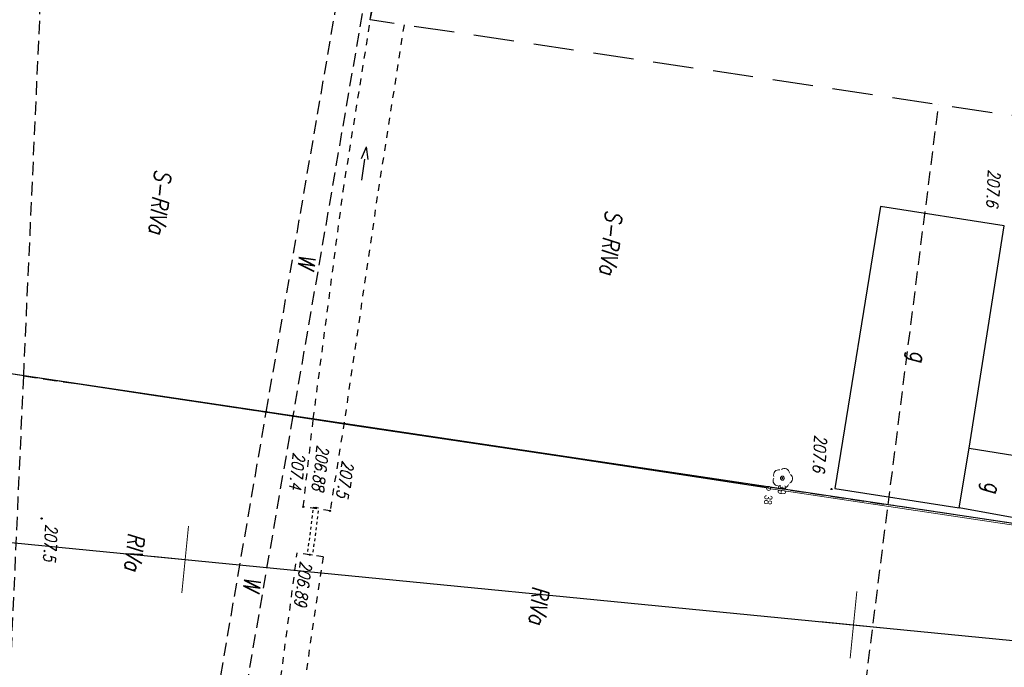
# Model space of a CAD drawing. Extents: x -110 to 11927435, y -6590197 to 5675023.
# Tile 20 of 71: x 11598421 to 11598494, y -1437226 to -1437178. Entities that reach past the tile are written whole.
import ezdxf
from ezdxf.enums import TextEntityAlignment as Align

# ---------------------------------------------------------------- set-up
doc = ezdxf.new("R2010")
doc.units = 0
doc.header["$PDMODE"] = 33
doc.header["$PDSIZE"] = 0.3
for name, pattern in [('1', [0]), ('BPB', [1.5, 1, -0.5]), ('BUD', [0]), ('KOR', [1, 0.5, -0.5]), ('KOU', [1.5, 1, -0.5])]:
    doc.linetypes.add(name, pattern=pattern)
doc.layers.get('0').update_dxf_attribs({"color": 250, "linetype": 'CONTINUOUS', "lineweight": 100})
doc.layers.add('_0', color=7, linetype='CONTINUOUS')
doc.layers.add('OBOP', color=7, linetype='CONTINUOUS', lineweight=13, true_color=0x0a0909)
doc.layers.add('PARSI', color=7, linetype='CONTINUOUS', lineweight=20, true_color=0x0a0909)
for name, color, linetype, lineweight, plot in [('PP$$O', 209, 'CONTINUOUS', 13, False), ('PPZAO', 51, 'CONTINUOUS', 13, False), ('PPZAP', 51, 'CONTINUOUS', 13, False)]:
    doc.layers.add(name, color=color, linetype=linetype, lineweight=lineweight, plot=plot)
doc.styles.add('K1_ACAD', font='romans.shx', dxfattribs={"width": 0.8, "oblique": 12})
doc.styles.add('OPIS_PIK', font='txt', dxfattribs={"width": 0.8, "height": 1.2})
doc.styles.get("Standard").update_dxf_attribs({"font": 'Simplex.SHX', "width": 0.75})
doc.linetypes.add('BGS', pattern='A,3.75,[45,msgB.shx,S=0.625,R=0,X=0,Y=0],3.75', length=7.5)

# ---------------------------------------------------------------- blocks, each defined once
blk = doc.blocks.new('other_KCI')
at = {"linetype": 'Continuous'}
for p, q in [((0, 0), (1.585, 0)), ((1.585, 0.25), (2.5, 0)), ((1.585, -0.25), (2.5, 0))]:
    blk.add_line(p, q, dxfattribs=at)
blk = doc.blocks.new('other_WSU')
at = {"linetype": 'Continuous'}
blk.add_circle((0, 0), 0.045, dxfattribs=at)
blk = doc.blocks.new('other_WSP')
at = {"linetype": 'Continuous'}
blk.add_circle((0, 0), 0.045, dxfattribs=at)
blk = doc.blocks.new('mzsk01')
at = {"layer": 'PARSI'}
for p, q in [((0, -5), (0, 5)), ((5, 0), (-5, 0))]:
    blk.add_line(p, q, dxfattribs=at)
blk = doc.blocks.new('PIK_ZA')
at = {"layer": 'PPZAP'}
blk.add_point((0, 0), dxfattribs=at)
at = {"layer": 'PP$$O', "oblique": 15, "width": 0.8, "flags": 1}
blk.add_attdef('KOD', (1, -1.3), '', height=0.5, dxfattribs=at)
at = {"layer": 'PPZAO', "color": 0, "style": 'OPIS_PIK', "width": 0.8}
blk.add_attdef('NR_PKT', (1, -0.5), '', height=1.2, dxfattribs=at)
blk = doc.blocks.new('DLI')
at = {"layer": 'OBOP', "color": 0, "linetype": 'ByBlock', "lineweight": -2}
blk.add_circle((0, 0), 0.09, dxfattribs=at)
for centre, start, end in [((0, 0.75), 30.1471, 149.8529), ((-0.71, 0.23), 102.1471, 221.8529), ((0.71, 0.23), 318.1471, 77.8529), ((-0.44, -0.61), 174.1471, 293.8529), ((0.44, -0.61), 246.1471, 5.8529)]:
    blk.add_arc(centre, 0.75, start, end, dxfattribs=at)
blk = doc.blocks.new('mdcp Łuszczanowiece')
at = {"layer": '_0'}
for p, q in [((6591200, 5674750), (6591200, 5675000)), ((6591193.63, 5674956.04), (6591187.34, 5674832.27))]:
    blk.add_line(p, q, dxfattribs=at)
at = {"layer": '_0', "linetype": 'KOU'}
for p, q in [((6591193.63, 5674956.04), (6591190.86, 5674901.7)), ((6591190.86, 5674901.7), (6591160.865, 5674902.549)), ((6591188.59, 5674856.94), (6591190.86, 5674901.7)), ((6591216.23, 5674900.99), (6591190.86, 5674901.7)), ((6591158.28, 5674859.17), (6591188.59, 5674856.94)), ((6591188.49, 5674854.94), (6591158.3, 5674857.16)), ((6591188.59, 5674856.94), (6591214.42, 5674855.05)), ((6591187.56, 5674836.68), (6591188.49, 5674854.94)), ((6591214.34, 5674853.04), (6591188.49, 5674854.94)), ((6591187.56, 5674836.68), (6591213.76, 5674838.06)), ((6591158.17, 5674835.14), (6591187.56, 5674836.68))]:
    blk.add_line(p, q, dxfattribs=at)
at = {"layer": '_0', "linetype": 'BUD'}
for p, q in [((6591186.07, 5674907.3), (6591186.32, 5674911.36)), ((6591190.9, 5674910.98), (6591190.56, 5674906.98)), ((6591169.35, 5674908.29), (6591168.82, 5674898.98)), ((6591186.07, 5674907.3), (6591169.35, 5674908.29)), ((6591190.56, 5674906.98), (6591186.07, 5674907.3)), ((6591190.03, 5674897.64), (6591190.56, 5674906.98)), ((6591168.82, 5674898.98), (6591190.03, 5674897.64))]:
    blk.add_line(p, q, dxfattribs=at)
at = {"layer": '_0', "linetype": 'BGS'}
for p, q in [((6591190.504, 5674892.721), (6591190.07, 5674885.015)), ((6591190.07, 5674885.015), (6591189.67, 5674877.27)), ((6591189.67, 5674877.27), (6591189.27, 5674869.525)), ((6591189.27, 5674869.525), (6591188.87, 5674861.78)), ((6591188.87, 5674861.78), (6591188.47, 5674854.035)), ((6591188.47, 5674854.035), (6591188.07, 5674846.29)), ((6591188.07, 5674846.29), (6591187.67, 5674838.545)), ((6591187.67, 5674838.545), (6591187.27, 5674830.8))]:
    blk.add_line(p, q, dxfattribs=at)
at = {"layer": '_0', "linetype": 'KOR'}
for p, q in [((6591158.82, 5674862.351), (6591171.734, 5674861.611)), ((6591171.734, 5674861.611), (6591188.685, 5674860.788)), ((6591188.685, 5674860.788), (6591195.348, 5674860.387)), ((6591195.348, 5674860.387), (6591195.242, 5674858.37)), ((6591198.793, 5674860.208), (6591198.691, 5674858.254)), ((6591198.793, 5674860.208), (6591214.126, 5674859.431)), ((6591171.582, 5674859.042), (6591154.59, 5674860.079)), ((6591188.652, 5674858.475), (6591171.582, 5674859.042)), ((6591195.242, 5674858.37), (6591188.652, 5674858.475)), ((6591214.006, 5674857.754), (6591198.691, 5674858.254))]:
    blk.add_line(p, q, dxfattribs=at)
at = {"layer": '_0', "linetype": '1'}
for p, q in [((6591195.229, 5674859.52), (6591195.216, 5674859.121)), ((6591195.429, 5674859.514), (6591195.636, 5674859.507)), ((6591195.844, 5674859.501), (6591196.051, 5674859.494)), ((6591196.258, 5674859.487), (6591196.466, 5674859.481)), ((6591196.673, 5674859.474), (6591196.881, 5674859.467)), ((6591195.416, 5674859.114), (6591195.623, 5674859.107)), ((6591195.831, 5674859.101), (6591196.038, 5674859.094)), ((6591196.246, 5674859.087), (6591196.453, 5674859.081)), ((6591196.66, 5674859.074), (6591196.868, 5674859.068)), ((6591197.075, 5674859.061), (6591197.283, 5674859.054)), ((6591197.088, 5674859.461), (6591197.295, 5674859.454)), ((6591197.49, 5674859.048), (6591197.697, 5674859.041)), ((6591197.503, 5674859.447), (6591197.71, 5674859.441)), ((6591197.905, 5674859.034), (6591198.112, 5674859.028)), ((6591197.918, 5674859.434), (6591198.125, 5674859.427)), ((6591198.319, 5674859.021), (6591198.527, 5674859.014)), ((6591198.332, 5674859.421), (6591198.54, 5674859.414)), ((6591198.747, 5674859.407), (6591198.734, 5674859.008))]:
    blk.add_line(p, q, dxfattribs=at)
at = {"layer": '_0', "linetype": 'BPB', "ltscale": 3}
blk.add_lwpolyline([(6591165.185, 5674987.457), (6591158.691, 5674859.807), (6591109.553, 5674863.045), (6591110.755, 5674725.53), (6591237.72, 5674719.424), (6591252.958, 5674983.187)], close=True, dxfattribs=at)
at = {"layer": '_0', "color": 7, "linetype": 'BGS', "lineweight": 18, "flags": 128}
blk.add_lwpolyline([(6591190.508, 5674892.725), (6591193.608, 5674953.192), (6591191.559, 5674953.483)], dxfattribs=at)
at = {"layer": '_0', "color": 253, "xscale": 0.5, "yscale": 0.5, "zscale": 0.5}
for p in [(6591200, 5674900), (6591200, 5674850)]:
    blk.add_blockref('mzsk01', p, dxfattribs=at)
at = {"layer": '_0'}
for name, p, rotation in [('other_WSP', (6591190.102, 5674897.393), 2.395200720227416), ('other_KCI', (6591170.633, 5674860.343), 177.3671892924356), ('other_WSP', (6591195.348, 5674860.387), 2.396730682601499), ('other_WSU', (6591195.223, 5674859.32), 2.396730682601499), ('other_WSU', (6591198.741, 5674859.207), 2.39681264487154), ('other_WSP', (6591195.242, 5674858.37), 2.39675800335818), ('other_WSP', (6591198.003, 5674839.067), 2.3970038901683)]:
    blk.add_blockref(name, p, dxfattribs=dict(at, rotation=rotation))
at = {"layer": '_0', "color": 253}
for name, p, rotation in [('other_WSP', (6591190.102, 5674897.393), 2.395200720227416), ('other_KCI', (6591170.633, 5674860.343), 177.3671892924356), ('other_WSP', (6591195.348, 5674860.387), 2.396730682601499), ('other_WSU', (6591195.223, 5674859.32), 2.396730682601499), ('other_WSU', (6591198.741, 5674859.207), 2.396812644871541), ('other_WSP', (6591195.242, 5674858.37), 2.396758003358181), ('other_WSP', (6591198.003, 5674839.067), 2.3970038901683)]:
    blk.add_blockref(name, p, dxfattribs=dict(at, rotation=rotation))
at = {"layer": '_0', "color": 7, "lineweight": 18, "xscale": 0.5, "yscale": 0.5, "zscale": 0.5}
blk.add_blockref('DLI', (6591189.654, 5674893.677, 208.873), dxfattribs=at)
at = {"layer": '_0', "xscale": 0.5, "yscale": 0.5, "zscale": 0.5}
for p, values in [((6591189.654, 5674893.677, 208.873), {'NR_PKT': '39'}), ((6591190.508, 5674892.725, 207.687), {'NR_PKT': '38'})]:
    blk.add_blockref('PIK_ZA', p, dxfattribs=at).add_auto_attribs(values)
at = {"layer": '_0', "style": 'K1_ACAD', "oblique": 12, "width": 0.8}
for s, height, rotation, p in [('g', 1.25, 2.39438, (6591188.427, 5674908.736)), ('207.6', 0.9, 2.39446, (6591165.297, 5674906.695)), ('g', 1.25, 2.39471, (6591179.268, 5674902.268)), ('207.6', 0.9, 2.3952, (6591186.192, 5674895.749)), ('207.5', 0.9, 356.5494, (6591191.495, 5674860.919)), ('206.88', 0.9, 359.09144, (6591190.546, 5674858.946)), ('206.89', 0.9, 358.07372, (6591199.245, 5674858.536)), ('207.4', 0.9, 359.09148, (6591191.241, 5674857.233)), ('207.5', 0.9, 2.39703, (6591198.38, 5674839.39))]:
    blk.add_text(s, height=height, rotation=rotation, dxfattribs=at).set_placement(p)
for s, p in [('S-RIVa', (6591171.038, 5674879.889)), ('RIVa', (6591199.409, 5674877.182)), ('W', (6591176.525, 5674857.481)), ('W', (6591200.798, 5674855.767)), ('RIVa', (6591198.379, 5674846.82)), ('S-RIVa', (6591171.29, 5674846.177))]:
    blk.add_text(s, height=1.25, dxfattribs=at).set_placement(p, align=Align.TOP_LEFT)

msp = doc.modelspace()

# ---------------------------------------------------------------- block references
at = {"layer": '_0', "linetype": 'ByBlock', "lineweight": 9, "rotation": 264.4213637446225}
msp.add_blockref('mdcp Łuszczanowiece', (6591203.335, 5674426.677), dxfattribs=at)

doc.saveas('drawing.dxf')
